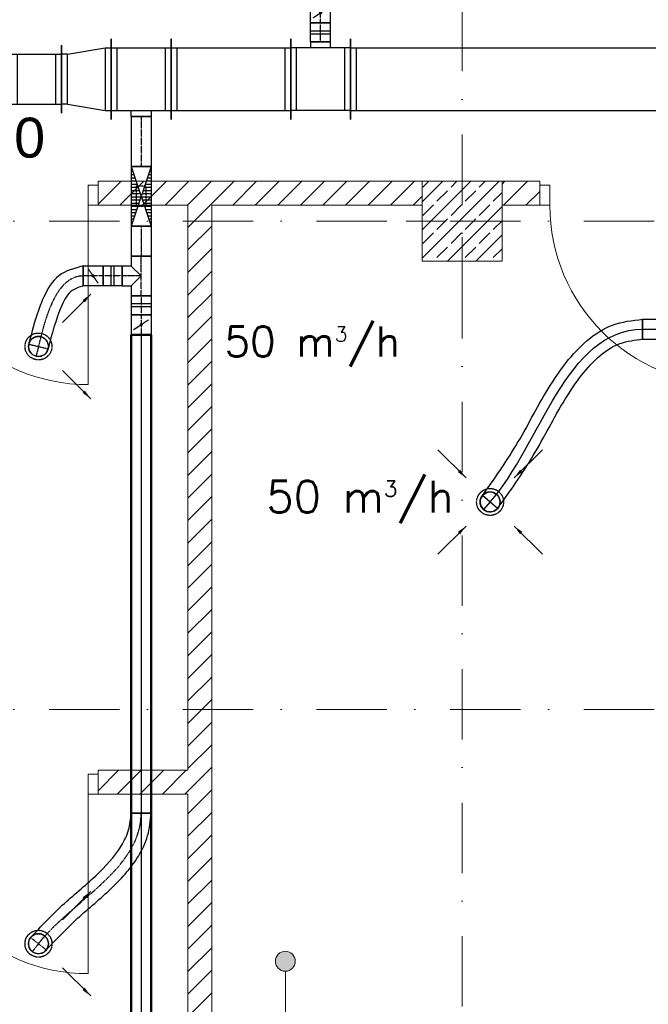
# Model space of a CAD drawing. Header units: millimetres. Extents: x -4612887 to -4536833, y -5457376 to -5415716.
# Tile 15 of 144: x -4601295 to -4598142, y -5451843 to -5446903. Entities that reach past the tile are written whole.
import ezdxf

# ---------------------------------------------------------------- set-up
doc = ezdxf.new("R2010")
doc.units = ezdxf.units.MM
doc.header["$MEASUREMENT"] = 0
for name, pattern in [('DASHDOT', [1, 0.5, -0.25, 0, -0.25]), ('DASHED', [0.75, 0.5, -0.25]), ('Kropki i Kreski', [670.277762, 352.777767, -176.388884, 0, -141.111112])]:
    doc.linetypes.add(name, pattern=pattern)
doc.layers.get('0').update_dxf_attribs({"color": 8, "lineweight": 18})
for name, color, linetype, lineweight in [('FLUID-N1', 7, 'Continuous', 30), ('FLUID-N1-150-ARRGR', 7, 'Continuous', 25), ('FLUID-W1', 7, 'Continuous', 30), ('FLUID-W1-160-ARRGR', 7, 'Continuous', 25), ('FLUID-Zmiany', 7, 'Continuous', 50), ('Linia', 8, 'Continuous', 18), ('Opisy', 8, 'Continuous', 18), ('Osie', 8, 'Continuous', 18), ('Slupy', 8, 'Continuous', 18), ('Ściany wewnętrzne', 7, 'Continuous', 18)]:
    doc.layers.add(name, color=color, linetype=linetype, lineweight=lineweight)
for name, color, linetype in [('FLUID-N1-SYM', 7, 'Continuous'), ('FLUID-w1-SYM', 7, 'Continuous'), ('FLUID-Zmiany-SYM', 7, 'Continuous')]:
    doc.layers.add(name, color=color, linetype=linetype)
doc.styles.add('FDBES', font='simplex.shx')
doc.styles.add('GENERATED_STYLE_5', font='arial.ttf')
doc.linetypes.add('ZIGZAG', pattern='A,0.0001,-0.2,[131,ltypeshp.shx,S=0.2,R=0,X=-0.2,Y=0],-0.4,[131,ltypeshp.shx,S=0.2,R=180,X=0.2,Y=0],-0.2', length=0.8001)
doc.dimstyles.new('FDBES', dxfattribs={"dimscale": 50, "dimtxt": 4, "dimasz": 2.5, "dimexe": 0.8, "dimexo": 2, "dimgap": 1, "dimtad": 1, "dimdsep": 46, "dimtxsty": 'FDBES', "dimcen": 2.5, "dimclrd": 4, "dimclre": 5, "dimadec": 0, "dimazin": 0, "dimtfac": 1, "dimtmove": 0, "dimatfit": 3, "dimfxl": 1, "dimarcsym": 0})
pattern_1 = [(45, (-4559356.9, -5416807.61), (-56.56854, 56.56854), [])]

# ---------------------------------------------------------------- blocks, each defined once
blk = doc.blocks.new('*U93')
at = {"color": 10, "linetype": 'Continuous', "lineweight": -2}
for p, q in [((-2200, -50), (-2200, 50)), ((2200, 50), (2200, -50))]:
    blk.add_line(p, q, dxfattribs=at)
at = {"color": 0, "linetype": 'ByBlock', "lineweight": -2}
for p, q in [((-2200, 50), (2200, 50)), ((-2200, -50), (2200, -50))]:
    blk.add_line(p, q, dxfattribs=at)
at = {"layer": 'FLUID-Zmiany-SYM', "color": 7, "linetype": 'Continuous'}
blk.add_line((-2200, 0), (2200, 0), dxfattribs=at)
blk = doc.blocks.new('*U327')
at = {"color": 7, "linetype": 'DASHED'}
blk.add_circle((0, 0), 67.5, dxfattribs=at)
at = {"color": 0, "linetype": 'ByBlock', "lineweight": -2}
blk.add_circle((0, 0), 50, dxfattribs=at)
blk = doc.blocks.new('*U916')
at = {"color": 7, "linetype": 'DASHED'}
blk.add_circle((0, 0), 67.5, dxfattribs=at)
at = {"color": 0, "linetype": 'ByBlock', "lineweight": -2}
blk.add_circle((0, 0), 50, dxfattribs=at)
blk = doc.blocks.new('*U915')
at = {"color": 7, "linetype": 'DASHED'}
blk.add_circle((0, 0), 67.5, dxfattribs=at)
at = {"color": 0, "linetype": 'ByBlock', "lineweight": -2}
blk.add_circle((0, 0), 50, dxfattribs=at)
blk = doc.blocks.new('*U913')
at = {"color": 162, "linetype": 'Continuous', "lineweight": -2}
for p, q in [((-125, -170), (-125, 170)), ((125, 170), (125, -170))]:
    blk.add_line(p, q, dxfattribs=at)
at = {"color": 0, "linetype": 'ByBlock', "lineweight": -2}
for p, q in [((-125, 125), (125, 125)), ((-125, -125), (125, -125))]:
    blk.add_line(p, q, dxfattribs=at)
at = {"color": 7, "linetype": 'Continuous'}
for p, q in [((-95, -125), (-95, 125)), ((95, 125), (95, -125))]:
    blk.add_line(p, q, dxfattribs=at)
blk = doc.blocks.new('*U912')
at = {"color": 162, "linetype": 'Continuous', "lineweight": -2}
for p, q in [((-150, -202.5), (-150, 202.5)), ((150, 202.5), (150, -202.5)), ((50, -187.5), (-50, -187.5))]:
    blk.add_line(p, q, dxfattribs=at)
at = {"color": 0, "linetype": 'ByBlock', "lineweight": -2}
for p, q in [((-150, 157.5), (150, 157.5)), ((-150, -157.5), (150, -157.5)), ((-50, -187.5), (-50, -157.5)), ((50, -157.5), (50, -187.5))]:
    blk.add_line(p, q, dxfattribs=at)
at = {"color": 7, "linetype": 'Continuous'}
for p, q in [((-120, -157.5), (-120, 157.5)), ((120, 157.5), (120, -157.5))]:
    blk.add_line(p, q, dxfattribs=at)
blk = doc.blocks.new('*U911')
at = {"color": 162, "linetype": 'Continuous', "lineweight": -2}
for p, q in [((-100, -50), (-100, 50)), ((-50, 95), (50, 95)), ((100, 50), (100, -50))]:
    blk.add_line(p, q, dxfattribs=at)
at = {"color": 0, "linetype": 'ByBlock', "lineweight": -2}
for p, q in [((-50, 50), (-100, 50)), ((-50, 95), (-50, 50)), ((50, 50), (50, 95)), ((100, 50), (50, 50)), ((100, -50), (-100, -50))]:
    blk.add_line(p, q, dxfattribs=at)
at = {"color": 7, "linetype": 'Continuous'}
for p, q in [((-50, 50), (0, 0)), ((0, 0), (50, 50))]:
    blk.add_line(p, q, dxfattribs=at)
at = {"layer": 'FLUID-N1-SYM', "color": 7, "linetype": 'DASHDOT'}
for p, q in [((0, 0), (0, 95)), ((-100, 0), (100, 0))]:
    blk.add_line(p, q, dxfattribs=at)
blk = doc.blocks.new('*U910')
at = {"color": 162, "linetype": 'Continuous', "lineweight": -2}
for p, q in [((-50, -50), (-50, 50)), ((50, 50), (50, -50))]:
    blk.add_line(p, q, dxfattribs=at)
at = {"color": 0, "linetype": 'ByBlock', "lineweight": -2}
for p, q in [((-50, 50), (50, 50)), ((-50, -50), (50, -50))]:
    blk.add_line(p, q, dxfattribs=at)
at = {"color": 7, "linetype": 'DASHED'}
blk.add_line((-25, 37.5), (25, -37.5), dxfattribs=at)
at = {"color": 7, "linetype": 'Continuous'}
blk.add_lwpolyline([(-4, 0, 8, 8, 1), (4, 0, 8, 8, 1)], format="xyseb", close=True, dxfattribs=at)
at = {"layer": 'FLUID-N1-SYM', "color": 7, "linetype": 'DASHDOT'}
blk.add_line((-50, 0), (50, 0), dxfattribs=at)
blk = doc.blocks.new('*U909')
at = {"color": 162, "linetype": 'Continuous', "lineweight": -2}
for p, q in [((-47.5, -50), (-47.5, 50)), ((47.5, 50), (47.5, -50))]:
    blk.add_line(p, q, dxfattribs=at)
at = {"color": 0, "linetype": 'ByBlock', "lineweight": -2}
for p, q in [((-47.5, 50), (47.5, 50)), ((-47.5, -50), (47.5, -50))]:
    blk.add_line(p, q, dxfattribs=at)
at = {"color": 7, "linetype": 'Continuous'}
for p, q in [((-7.5, 50), (-7.5, -50)), ((7.5, 50), (7.5, -50))]:
    blk.add_line(p, q, dxfattribs=at)
at = {"layer": 'FLUID-N1-SYM', "color": 7, "linetype": 'DASHDOT'}
blk.add_line((-47.5, 0), (47.5, 0), dxfattribs=at)
blk = doc.blocks.new('*U908')
at = {"color": 162, "linetype": 'Continuous', "lineweight": -2}
for p, q in [((125, 202.5), (125, -202.5)), ((-125, -170), (-125, 170))]:
    blk.add_line(p, q, dxfattribs=at)
at = {"color": 0, "linetype": 'ByBlock', "lineweight": -2}
for p, q in [((-95, 125), (95, 157.5)), ((95, 157.5), (125, 157.5)), ((-95, 125), (-125, 125)), ((-95, -125), (-125, -125)), ((-95, -125), (95, -157.5)), ((95, -157.5), (125, -157.5))]:
    blk.add_line(p, q, dxfattribs=at)
at = {"color": 7, "linetype": 'Continuous'}
for p, q in [((95, 157.5), (95, -157.5)), ((-95, -125), (-95, 125))]:
    blk.add_line(p, q, dxfattribs=at)
blk = doc.blocks.new('*U907')
at = {"color": 162, "linetype": 'Continuous', "lineweight": -2}
for p, q in [((-300, -202.5), (-300, 202.5)), ((300, 202.5), (300, -202.5))]:
    blk.add_line(p, q, dxfattribs=at)
at = {"color": 0, "linetype": 'ByBlock', "lineweight": -2}
for p, q in [((-300, 157.5), (300, 157.5)), ((-300, -157.5), (300, -157.5))]:
    blk.add_line(p, q, dxfattribs=at)
at = {"color": 7, "linetype": 'Continuous'}
for p, q in [((-270, -157.5), (-270, 157.5)), ((270, 157.5), (270, -157.5))]:
    blk.add_line(p, q, dxfattribs=at)
blk = doc.blocks.new('*U906')
at = {"color": 162, "linetype": 'Continuous', "lineweight": -2}
for p, q in [((-150, -202.5), (-150, 202.5)), ((150, 202.5), (150, -202.5)), ((50, -187.5), (-50, -187.5))]:
    blk.add_line(p, q, dxfattribs=at)
at = {"color": 0, "linetype": 'ByBlock', "lineweight": -2}
for p, q in [((-150, 157.5), (150, 157.5)), ((-150, -157.5), (150, -157.5)), ((-50, -157.5), (-50, -187.5)), ((50, -187.5), (50, -157.5))]:
    blk.add_line(p, q, dxfattribs=at)
at = {"color": 7, "linetype": 'Continuous'}
for p, q in [((-120, -157.5), (-120, 157.5)), ((120, 157.5), (120, -157.5))]:
    blk.add_line(p, q, dxfattribs=at)
blk = doc.blocks.new('*U905')
at = {"color": 162, "linetype": 'Continuous', "lineweight": -2}
for p, q in [((-50, -50), (-50, 50)), ((50, 50), (50, -50))]:
    blk.add_line(p, q, dxfattribs=at)
at = {"color": 0, "linetype": 'ByBlock', "lineweight": -2}
for p, q in [((-50, 50), (50, 50)), ((-50, -50), (50, -50))]:
    blk.add_line(p, q, dxfattribs=at)
at = {"color": 7, "linetype": 'DASHED'}
blk.add_line((-25, 37.5), (25, -37.5), dxfattribs=at)
at = {"color": 7, "linetype": 'Continuous'}
blk.add_lwpolyline([(-4, 0, 8, 8, 1), (4, 0, 8, 8, 1)], format="xyseb", close=True, dxfattribs=at)
at = {"layer": 'FLUID-N1-SYM', "color": 7, "linetype": 'DASHDOT'}
blk.add_line((-50, 0), (50, 0), dxfattribs=at)
blk = doc.blocks.new('*U904')
at = {"color": 162, "linetype": 'Continuous', "lineweight": -2}
for p, q in [((-47.5, -50), (-47.5, 50)), ((47.5, 50), (47.5, -50))]:
    blk.add_line(p, q, dxfattribs=at)
at = {"color": 0, "linetype": 'ByBlock', "lineweight": -2}
for p, q in [((-47.5, 50), (47.5, 50)), ((-47.5, -50), (47.5, -50))]:
    blk.add_line(p, q, dxfattribs=at)
at = {"color": 7, "linetype": 'Continuous'}
for p, q in [((-7.5, 50), (-7.5, -50)), ((7.5, 50), (7.5, -50))]:
    blk.add_line(p, q, dxfattribs=at)
at = {"layer": 'FLUID-N1-SYM', "color": 7, "linetype": 'DASHDOT'}
blk.add_line((-47.5, 0), (47.5, 0), dxfattribs=at)
blk = doc.blocks.new('*U903')
at = {"color": 162, "linetype": 'Continuous', "lineweight": -2}
for p, q in [((-1600, -202.5), (-1600, 202.5)), ((1600, 202.5), (1600, -202.5))]:
    blk.add_line(p, q, dxfattribs=at)
at = {"color": 0, "linetype": 'ByBlock', "lineweight": -2}
for p, q in [((-1600, 157.5), (1600, 157.5)), ((-1600, -157.5), (1600, -157.5))]:
    blk.add_line(p, q, dxfattribs=at)
at = {"color": 7, "linetype": 'Continuous'}
for p, q in [((-1570, -157.5), (-1570, 157.5)), ((1570, 157.5), (1570, -157.5))]:
    blk.add_line(p, q, dxfattribs=at)
blk = doc.blocks.new('*U887')
at = {"color": 162, "linetype": 'Continuous', "lineweight": -2}
for p, q in [((-125, -50), (-125, 50)), ((125, 50), (125, -50))]:
    blk.add_line(p, q, dxfattribs=at)
at = {"color": 0, "linetype": 'ByBlock', "lineweight": -2}
for p, q in [((-125, 50), (125, 50)), ((-125, -50), (125, -50))]:
    blk.add_line(p, q, dxfattribs=at)
at = {"layer": 'FLUID-N1-SYM', "color": 7, "linetype": 'DASHDOT'}
blk.add_line((-125, 0), (125, 0), dxfattribs=at)
blk = doc.blocks.new('*U886')
at = {"color": 162, "linetype": 'Continuous', "lineweight": -2}
for p, q in [((-50, -50), (-50, 50)), ((50, 50), (50, -50))]:
    blk.add_line(p, q, dxfattribs=at)
at = {"color": 0, "linetype": 'ByBlock', "lineweight": -2}
for p, q in [((-50, 50), (50, 50)), ((-50, -50), (50, -50))]:
    blk.add_line(p, q, dxfattribs=at)
at = {"color": 7, "linetype": 'DASHED'}
blk.add_line((-25, 37.5), (25, -37.5), dxfattribs=at)
at = {"color": 7, "linetype": 'Continuous'}
blk.add_lwpolyline([(-4, 0, 8, 8, 1), (4, 0, 8, 8, 1)], format="xyseb", close=True, dxfattribs=at)
at = {"layer": 'FLUID-N1-SYM', "color": 7, "linetype": 'DASHDOT'}
blk.add_line((-50, 0), (50, 0), dxfattribs=at)
blk = doc.blocks.new('*U885')
at = {"color": 162, "linetype": 'Continuous', "lineweight": -2}
for p, q in [((-47.5, -50), (-47.5, 50)), ((47.5, 50), (47.5, -50))]:
    blk.add_line(p, q, dxfattribs=at)
at = {"color": 0, "linetype": 'ByBlock', "lineweight": -2}
for p, q in [((-47.5, 50), (47.5, 50)), ((-47.5, -50), (47.5, -50))]:
    blk.add_line(p, q, dxfattribs=at)
at = {"color": 7, "linetype": 'Continuous'}
for p, q in [((-7.5, 50), (-7.5, -50)), ((7.5, 50), (7.5, -50))]:
    blk.add_line(p, q, dxfattribs=at)
at = {"layer": 'FLUID-N1-SYM', "color": 7, "linetype": 'DASHDOT'}
blk.add_line((-47.5, 0), (47.5, 0), dxfattribs=at)
blk = doc.blocks.new('*U884')
at = {"color": 162, "linetype": 'Continuous', "lineweight": -2}
for p, q in [((-1200, -50), (-1200, 50)), ((1200, 50), (1200, -50))]:
    blk.add_line(p, q, dxfattribs=at)
at = {"color": 0, "linetype": 'ByBlock', "lineweight": -2}
for p, q in [((-1200, 50), (1200, 50)), ((-1200, -50), (1200, -50))]:
    blk.add_line(p, q, dxfattribs=at)
at = {"layer": 'FLUID-N1-SYM', "color": 7, "linetype": 'DASHDOT'}
blk.add_line((-1200, 0), (1200, 0), dxfattribs=at)
blk = doc.blocks.new('*U747')
at = {"color": 32, "linetype": 'Continuous', "lineweight": -2}
for p, q in [((-1050, -50), (-1050, 50)), ((1050, 50), (1050, -50))]:
    blk.add_line(p, q, dxfattribs=at)
at = {"color": 0, "linetype": 'ByBlock', "lineweight": -2}
for p, q in [((-1050, 50), (1050, 50)), ((-1050, -50), (1050, -50))]:
    blk.add_line(p, q, dxfattribs=at)
at = {"layer": 'FLUID-w1-SYM', "color": 7, "linetype": 'Continuous'}
blk.add_line((-1050, 0), (1050, 0), dxfattribs=at)
blk = doc.blocks.new('*U1030')
at = {"color": 162, "linetype": 'Continuous', "lineweight": -2}
blk.add_line((225, 403.8), (225, 303.8), dxfattribs=at)
at = {"color": 7, "linetype": 'DASHED', "lineweight": -2}
blk.add_arc((0, 0), 50, 346.4503, 166.4503, dxfattribs=at)
at = {"color": 0, "linetype": 'ByBlock', "lineweight": -2}
blk.add_arc((0, 0), 50, 166.4503, 346.4503, dxfattribs=at)
at = {"color": 162, "linetype": 'ZIGZAG', "lineweight": -2, "ltscale": 50}
for points in [[(225, 403.8), (102.1, 354.8), (27.4, 249.7), (-48.6, 11.7)], [(225, 303.8), (168.9, 280.4), (117.4, 206), (48.6, -11.7)]]:
    blk.add_spline(points, degree=3, dxfattribs=at)
at = {"layer": 'FLUID-N1-SYM', "color": 7, "linetype": 'DASHDOT'}
for p, q in [((-48.6, 11.7), (48.6, -11.7)), ((0, 0), (-11.7, -48.6))]:
    blk.add_line(p, q, dxfattribs=at)
at = {"layer": 'FLUID-N1-SYM', "color": 7, "linetype": 'DASHDOT', "start_tangent": (-1, 0), "end_tangent": (-0.234289, -0.972167)}
blk.add_spline([(225, 353.8), (0, 0)], degree=3, dxfattribs=at)
blk = doc.blocks.new('*U1031')
at = {"color": 162, "linetype": 'Continuous', "lineweight": -2}
blk.add_line((-50, 0), (50, 0), dxfattribs=at)
at = {"color": 0, "lineweight": -2}
blk.add_arc((-515, -655), 50, 141.8235, 321.8235, dxfattribs=at)
at = {"color": 7, "linetype": 'DASHED', "lineweight": -2}
blk.add_arc((-515, -655), 50, 321.8235, 141.8235, dxfattribs=at)
at = {"color": 162, "linetype": 'ZIGZAG', "lineweight": -2, "ltscale": 50}
for points in [[(-475.7, -685.9), (-328.9, -537), (-158.7, -386.1), (-13.6, -214.8), (32.7, -113.7), (50, 0)], [(-554.3, -624.1), (-395.3, -462.2), (-227.5, -313.5), (-99.1, -162.8), (-62.8, -84.1), (-50, 0)]]:
    blk.add_spline(points, degree=3, dxfattribs=at)
at = {"layer": 'FLUID-N1-SYM', "color": 7, "linetype": 'DASHDOT'}
for p, q in [((-475.7, -685.9), (-554.3, -624.1)), ((-515, -655), (-545.9, -694.3))]:
    blk.add_line(p, q, dxfattribs=at)
at = {"layer": 'FLUID-N1-SYM', "color": 7, "linetype": 'DASHDOT', "start_tangent": (0.618087, 0.78611), "end_tangent": (0, 1)}
blk.add_spline([(-515, -655), (0, 0)], degree=3, dxfattribs=at)
blk = doc.blocks.new('*U328')
at = {"color": 32, "linetype": 'Continuous', "lineweight": -2}
blk.add_line((0, 50), (0, -50), dxfattribs=at)
at = {"color": 0, "lineweight": -2}
blk.add_arc((-765.1, -866.3), 50, 138.5473, 318.5473, dxfattribs=at)
at = {"color": 7, "linetype": 'DASHED', "lineweight": -2}
blk.add_arc((-765.1, -866.3), 50, 318.5473, 138.5473, dxfattribs=at)
at = {"color": 32, "linetype": 'ZIGZAG', "lineweight": -2, "ltscale": 50}
for points in [[(-802.6, -833.1), (-635.7, -584.5), (-474, -298.6), (-383.4, -167), (-278.4, -56.5), (-151.6, 21), (0, 50)], [(-727.6, -899.4), (-548.6, -633.7), (-388.8, -351.1), (-304.8, -228.9), (-214.1, -133), (-114.4, -71.8), (0, -50)]]:
    blk.add_spline(points, degree=3, dxfattribs=at)
at = {"layer": 'FLUID-w1-SYM', "color": 7, "linetype": 'Continuous'}
for p, q in [((-727.6, -899.4), (-802.6, -833.1)), ((-765.1, -866.3), (-798.2, -903.7))]:
    blk.add_line(p, q, dxfattribs=at)
at = {"layer": 'FLUID-w1-SYM', "color": 7, "linetype": 'Continuous', "start_tangent": (0.662002, 0.749502), "end_tangent": (1, 0)}
blk.add_spline([(-765.1, -866.3), (0, 0)], degree=3, dxfattribs=at)
blk = doc.blocks.new('*U1128')
at = {"linetype": 'Continuous'}
h = blk.add_hatch(dxfattribs=at)
h.set_pattern_fill('LINE', scale=127, angle=90, style=0)
h.paths.add_polyline_path([(-150, 50), (150, 50), (-150, -50), (150, -50)])
at = {"color": 162, "linetype": 'Continuous', "lineweight": -2}
for p, q in [((-150, -50), (-150, 50)), ((150, 50), (150, -50))]:
    blk.add_line(p, q, dxfattribs=at)
at = {"color": 0, "linetype": 'ByBlock', "lineweight": -2}
for p, q in [((-150, 50), (150, 50)), ((-150, -50), (150, -50))]:
    blk.add_line(p, q, dxfattribs=at)
at = {"color": 7, "linetype": 'Continuous'}
for p, q in [((-150, 50), (150, -50)), ((-150, -50), (150, 50))]:
    blk.add_line(p, q, dxfattribs=at)
at = {"color": 7, "linetype": 'DASHED'}
for p, q in [((-50, 25), (-50, -25)), ((50, 25), (-50, 25)), ((50, -25), (50, 25)), ((-50, -25), (50, -25))]:
    blk.add_line(p, q, dxfattribs=at)
blk = doc.blocks.new('*U1129')
at = {"color": 162, "linetype": 'Continuous', "lineweight": -2}
for p, q in [((-75, -50), (-75, 50)), ((75, 50), (75, -50))]:
    blk.add_line(p, q, dxfattribs=at)
at = {"color": 0, "linetype": 'ByBlock', "lineweight": -2}
for p, q in [((-75, 50), (75, 50)), ((-75, -50), (75, -50))]:
    blk.add_line(p, q, dxfattribs=at)
at = {"layer": 'FLUID-N1-SYM', "color": 7, "linetype": 'DASHDOT'}
blk.add_line((-75, 0), (75, 0), dxfattribs=at)
blk = doc.blocks.new('Linia_41', base_point=(-4599962.4, -5453426.9))
at = {"layer": 'Linia', "linetype": 'Continuous'}
blk.add_hatch(color=256, dxfattribs=at).paths.add_polyline_path([(-4599912.4, -5453426.9), (-4599916.2, -5453407.8), (-4599927.1, -5453391.6), (-4599943.3, -5453380.7), (-4599962.4, -5453376.9), (-4599981.6, -5453380.7), (-4599997.8, -5453391.6), (-4600008.6, -5453407.8), (-4600012.4, -5453426.9), (-4600008.6, -5453446.1), (-4599997.8, -5453462.3), (-4599981.6, -5453473.1), (-4599962.4, -5453476.9), (-4599943.3, -5453473.1), (-4599927.1, -5453462.3), (-4599916.2, -5453446.1)])
blk.add_line((-4599962.4, -5453476.9), (-4599962.4, -5456872.2), dxfattribs=at)
blk.add_circle((-4599962.4, -5453426.9), 50, dxfattribs=at)

msp = doc.modelspace()

# ---------------------------------------------------------------- hatches: boundary and pattern name
at = {"layer": 'Slupy', "linetype": 'Continuous'}
h = msp.add_hatch(dxfattribs=at)
h.set_pattern_fill('BETON_ZBROJONY', color=8, style=0, pattern_type=2)
h.set_pattern_definition([(45, (-4559356.9, -5416807.61), (-70.71068, 70.71068), []), (45, (-4559392.25, -5416772.26), (-70.71068, 70.71068), [75, -25])])
h.paths.add_polyline_path([(-4599275.7, -5448114.1), (-4598875.7, -5448114.1), (-4598875.7, -5447714.1), (-4599275.7, -5447714.1)])
at = {"layer": 'Ściany wewnętrzne', "linetype": 'Continuous'}
h = msp.add_hatch(dxfattribs=at)
h.set_pattern_fill('BLOCZKI_CERAMICZNE', color=8, style=0, pattern_type=2)
h.set_pattern_definition(pattern_1)
h.paths.add_polyline_path([(-4600900.7, -5447734.1), (-4600900.7, -5447834.1), (-4599275.7, -5447834.1), (-4599275.7, -5447714.1), (-4600900.7, -5447714.1)])
h = msp.add_hatch(dxfattribs=at)
h.set_pattern_fill('BLOCZKI_CERAMICZNE', color=8, style=0, pattern_type=2)
h.set_pattern_definition(pattern_1)
h.paths.add_polyline_path([(-4598686.1, -5447714.1), (-4598875.7, -5447714.1), (-4598875.7, -5447834.1), (-4598686.1, -5447834.1), (-4598686.1, -5447734.1)])
h = msp.add_hatch(dxfattribs=at)
h.set_pattern_fill('BLOCZKI_CERAMICZNE', color=8, style=0, pattern_type=2)
h.set_pattern_definition(pattern_1)
h.paths.add_polyline_path([(-4600330.7, -5453789.1), (-4600330.7, -5447834.1), (-4600450.7, -5447834.1), (-4600450.7, -5453789.1)])
h = msp.add_hatch(dxfattribs=at)
h.set_pattern_fill('BLOCZKI_CERAMICZNE', color=8, style=0, pattern_type=2)
h.set_pattern_definition(pattern_1)
h.paths.add_polyline_path([(-4600450.7, -5450669.1), (-4600900.7, -5450669.1), (-4600900.7, -5450689.1), (-4600900.7, -5450789.1), (-4600450.7, -5450789.1)])

# ---------------------------------------------------------------- linework, layer by layer
at = {"layer": 'Osie', "color": 8, "linetype": 'Kropki i Kreski'}
for p, q in [((-4599075.7, -5455206.5), (-4599075.7, -5416506)), ((-4551857, -5447914.1), (-4607179.5, -5447914.1)), ((-4551857, -5450364.1), (-4607179.5, -5450364.1))]:
    msp.add_line(p, q, dxfattribs=at)
at = {"layer": 'Slupy', "color": 8, "linetype": 'Continuous'}
for p, q in [((-4599075.7, -5447834.1), (-4599075.7, -5447634.1)), ((-4599155.7, -5447914.1), (-4599355.7, -5447914.1)), ((-4598995.7, -5447914.1), (-4598795.7, -5447914.1)), ((-4599075.7, -5447994.1), (-4599075.7, -5448194.1))]:
    msp.add_line(p, q, dxfattribs=at)
at = {"layer": 'Slupy', "color": 8, "linetype": 'Continuous', "flags": 128}
msp.add_lwpolyline([(-4599275.7, -5448114.1), (-4598875.7, -5448114.1), (-4598875.7, -5447714.1), (-4599275.7, -5447714.1)], close=True, dxfattribs=at)
at = {"layer": 'Slupy', "color": 8, "linetype": 'Continuous'}
msp.add_point((-4599075.7, -5447914.1), dxfattribs=at)
at = {"layer": 'Ściany wewnętrzne', "color": 8, "linetype": 'Continuous'}
for p, q in [((-4600950.7, -5447834.1), (-4600950.7, -5447734.1)), ((-4600950.7, -5447734.1), (-4600900.7, -5447734.1)), ((-4600900.7, -5447734.1), (-4600900.7, -5447714.1)), ((-4600900.7, -5447834.1), (-4600900.7, -5447734.1)), ((-4600900.7, -5447734.1), (-4600900.7, -5447834.1)), ((-4600900.7, -5447834.1), (-4600900.7, -5447734.1)), ((-4598686.1, -5447734.1), (-4598686.1, -5447714.1)), ((-4598686.1, -5447834.1), (-4598686.1, -5447734.1)), ((-4598686.1, -5447734.1), (-4598636.1, -5447734.1)), ((-4598686.1, -5447834.1), (-4598686.1, -5447734.1)), ((-4598686.1, -5447834.1), (-4598686.1, -5447734.1)), ((-4598636.1, -5447734.1), (-4598636.1, -5447834.1)), ((-4600900.7, -5447834.1), (-4600950.7, -5447834.1)), ((-4600950.7, -5447834.1), (-4600950.7, -5448734.1)), ((-4598636.1, -5447834.1), (-4598686.1, -5447834.1)), ((-4600900.7, -5450689.1), (-4600900.7, -5450669.1)), ((-4600950.7, -5450789.1), (-4600950.7, -5450689.1)), ((-4600950.7, -5450689.1), (-4600900.7, -5450689.1)), ((-4600900.7, -5450789.1), (-4600900.7, -5450689.1)), ((-4600900.7, -5450689.1), (-4600900.7, -5450789.1)), ((-4600900.7, -5450789.1), (-4600900.7, -5450689.1)), ((-4600900.7, -5450789.1), (-4600950.7, -5450789.1)), ((-4600950.7, -5450789.1), (-4600950.7, -5451689.1))]:
    msp.add_line(p, q, dxfattribs=at)
at = {"layer": 'Ściany wewnętrzne', "color": 8, "linetype": 'Continuous', "flags": 128}
for points in [[(-4598686.1, -5447714.1), (-4600900.7, -5447714.1)], [(-4600900.7, -5447834.1), (-4600450.7, -5447834.1)], [(-4600450.7, -5447834.1), (-4600450.7, -5450669.1)], [(-4600330.7, -5453789.1), (-4600330.7, -5447834.1)], [(-4600330.7, -5447834.1), (-4599275.7, -5447834.1)], [(-4598875.7, -5447834.1), (-4598686.1, -5447834.1)], [(-4600450.7, -5450669.1), (-4600900.7, -5450669.1)], [(-4600900.7, -5450789.1), (-4600450.7, -5450789.1)], [(-4600450.7, -5450789.1), (-4600450.7, -5453789.1)]]:
    msp.add_lwpolyline(points, dxfattribs=at)
at = {"layer": 'Ściany wewnętrzne', "color": 8, "linetype": 'Continuous'}
for centre in [(-4600950.7, -5447834.1), (-4597736.1, -5447834.1), (-4600950.7, -5450789.1)]:
    msp.add_arc(centre, 900, 180, 270, dxfattribs=at)

# ---------------------------------------------------------------- block references
at = {"layer": 'FLUID-N1', "color": 162, "linetype": 'Continuous'}
for name, p, rotation in [('*U905', (-4599785.7, -5446869.1), 90), ('*U904', (-4599785.7, -5446966.6), 90), ('*U906', (-4599785.7, -5447201.6), 180), ('*U887', (-4600685.7, -5447514.1), 270), ('*U1128', (-4600685.7, -5447789.1), 270), ('*U1129', (-4600685.7, -5448014.1), 270), ('*U911', (-4600685.7, -5448189.1), 90), ('*U910', (-4600925.7, -5448189.1), 180), ('*U909', (-4600828.2, -5448189.1), 180), ('*U885', (-4600685.7, -5448336.6), 270), ('*U886', (-4600685.7, -5448434.1), 270), ('*U915', (-4601200.7, -5448542.8), 180), ('*U884', (-4600685.7, -5449684.1), 270), ('*U916', (-4601200.7, -5451539.1), 180)]:
    msp.add_blockref(name, p, dxfattribs=dict(at, rotation=rotation))
for name, p in [('*U908', (-4600960.7, -5447201.6)), ('*U912', (-4600685.7, -5447201.6)), ('*U907', (-4600235.7, -5447201.6)), ('*U903', (-4598035.7, -5447201.6)), ('*U913', (-4601210.7, -5447201.6)), ('*U1030', (-4601200.7, -5448542.8)), ('*U1031', (-4600685.7, -5450884.1))]:
    msp.add_blockref(name, p, dxfattribs=at)
at = {"layer": 'FLUID-W1', "color": 32, "linetype": 'Continuous'}
for name, p in [('*U328', (-4598170.5, -5448456.6)), ('*U747', (-4597120.5, -5448456.6))]:
    msp.add_blockref(name, p, dxfattribs=at)
at = {"layer": 'FLUID-W1', "color": 32, "linetype": 'Continuous', "rotation": 180}
msp.add_blockref('*U327', (-4598935.6, -5449322.8), dxfattribs=at)
at = {"layer": 'FLUID-Zmiany', "color": 10, "linetype": 'Continuous', "rotation": 270}
msp.add_blockref('*U93', (-4600685.7, -5450684.1), dxfattribs=at)
at = {"layer": 'Linia', "color": 8, "linetype": 'Continuous'}
msp.add_blockref('Linia_41', (-4599962.4, -5451626.9), dxfattribs=at)

# ---------------------------------------------------------------- texts
at = {"layer": 'FLUID-N1-150-ARRGR', "color": 60, "insert": (-4599827.2, -5448542.8), "char_height": 150, "attachment_point": 5, "style": 'FDBES'}
msp.add_mtext('50 m{\\A2;\\H0.5x;3}/h\\P', dxfattribs=at)
at = {"layer": 'FLUID-W1-160-ARRGR', "color": 60, "insert": (-4599588.4, -5449322.8), "char_height": 160, "attachment_point": 5, "style": 'FDBES'}
msp.add_mtext('50 m{\\A2;\\H0.5x;3}/h\\P', dxfattribs=at)
at = {"layer": 'Opisy', "color": 8, "linetype": 'Continuous', "insert": (-4601742, -5447496.6), "char_height": 200, "attachment_point": 4, "style": 'GENERATED_STYLE_5'}
msp.add_mtext('{EI30}', dxfattribs=at)

# ---------------------------------------------------------------- leaders
at = {"layer": 'FLUID-N1-150-ARRGR'}
for points in [[(-4600938.6, -5448280.7), (-4601080, -5448422.1)], [(-4600938.6, -5448805), (-4601080, -5448663.6)], [(-4600938.6, -5451277), (-4601080, -5451418.4)], [(-4600938.6, -5451801.2), (-4601080, -5451659.8)]]:
    msp.add_leader(points, dimstyle='FDBES', override={"dimscale": 20, "dimclrd": 7}, dxfattribs=at)
at = {"layer": 'FLUID-W1-160-ARRGR'}
for points in [[(-4599056.3, -5449202.1), (-4599197.7, -5449060.7)], [(-4598814.9, -5449202.1), (-4598673.4, -5449060.7)], [(-4599056.3, -5449443.6), (-4599197.7, -5449585)], [(-4598814.9, -5449443.6), (-4598673.4, -5449585)]]:
    msp.add_leader(points, dimstyle='FDBES', override={"dimscale": 20, "dimclrd": 7}, dxfattribs=at)

doc.saveas('drawing.dxf')
